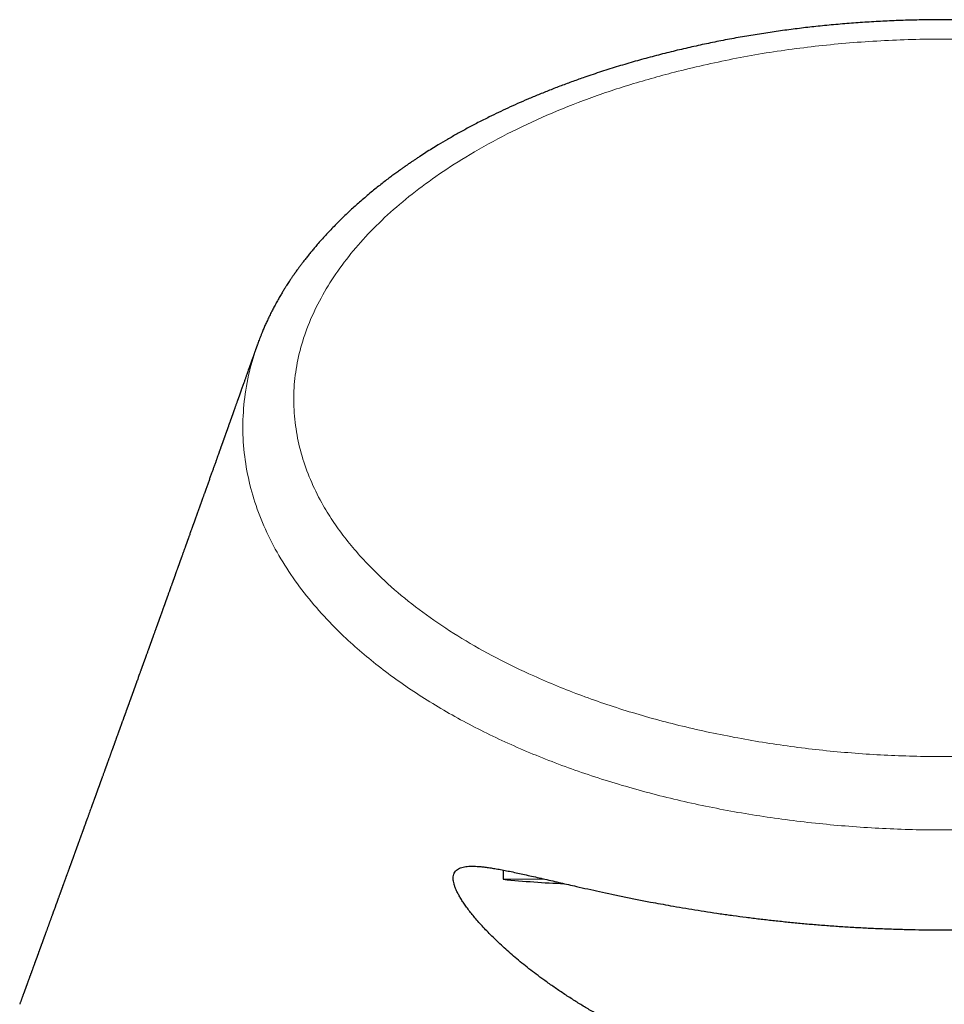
# Model space of a CAD drawing. Header units: millimetres. Extents: x 8 to 882, y 12 to 770.
# Tile 52 of 58: x 433 to 457, y 745 to 770. Entities that reach past the tile are written whole.
import ezdxf

# ---------------------------------------------------------------- set-up
doc = ezdxf.new("R2010")
doc.units = ezdxf.units.MM

msp = doc.modelspace()

# ---------------------------------------------------------------- linework, layer by layer
at = {"color": 7, "linetype": 'Continuous', "lineweight": 30}
for p, q in [((439.295, 761.873), (439.299, 761.886)), ((445.632, 748.334), (445.632, 748.095)), ((445.632, 748.095), (446.671, 748.107))]:
    msp.add_line(p, q, dxfattribs=at)
msp.add_arc((448.46, 776.432), 28.477, 264.3005, 267.4828, dxfattribs=at)
for points, knots in [([(474.707, 761.881), (474.702, 761.895), (474.691, 761.925), (474.674, 761.971), (474.655, 762.023), (474.633, 762.08), (474.608, 762.143), (474.58, 762.211), (474.546, 762.292), (474.505, 762.387), (474.456, 762.496), (474.401, 762.611), (474.341, 762.731), (474.279, 762.85), (474.218, 762.964), (474.159, 763.069), (474.101, 763.168), (474.046, 763.26), (473.994, 763.345), (473.944, 763.424), (473.898, 763.495), (473.855, 763.56), (473.819, 763.613), (473.79, 763.656), (473.769, 763.685), (473.754, 763.707), (473.741, 763.726), (473.727, 763.746), (473.706, 763.776), (473.678, 763.815), (473.641, 763.865), (473.598, 763.925), (473.547, 763.993), (473.488, 764.07), (473.421, 764.156), (473.348, 764.247), (473.258, 764.356), (473.152, 764.481), (473.017, 764.635), (472.867, 764.798), (472.702, 764.969), (472.538, 765.133), (472.375, 765.289), (472.213, 765.439), (472.05, 765.584), (471.885, 765.725), (471.719, 765.862), (471.555, 765.994), (471.399, 766.114), (471.253, 766.225), (471.142, 766.306), (471.06, 766.365), (471.008, 766.402), (470.961, 766.436), (470.918, 766.466), (470.882, 766.491), (470.853, 766.511), (470.83, 766.527), (470.811, 766.54), (470.787, 766.557), (470.75, 766.582), (470.701, 766.615), (470.645, 766.653), (470.585, 766.693), (470.52, 766.735), (470.43, 766.793), (470.314, 766.868), (470.167, 766.96), (470.007, 767.057), (469.834, 767.16), (469.648, 767.267), (469.449, 767.378), (469.238, 767.493), (469.013, 767.611), (468.789, 767.725), (468.57, 767.832), (468.357, 767.934), (468.136, 768.037), (467.91, 768.138), (467.682, 768.236), (467.454, 768.332), (467.225, 768.425), (466.952, 768.532), (466.634, 768.651), (466.27, 768.781), (465.906, 768.904), (465.517, 769.028), (465.104, 769.152), (464.666, 769.274), (464.228, 769.389), (463.789, 769.495), (463.35, 769.594), (462.899, 769.689), (462.437, 769.777), (461.964, 769.86), (461.496, 769.934), (461.029, 770), (460.562, 770.059), (460.095, 770.11), (459.612, 770.154), (459.113, 770.193), (458.598, 770.223), (458.083, 770.245), (457.568, 770.258), (457.067, 770.263), (456.583, 770.26), (456.114, 770.25), (455.647, 770.233), (455.182, 770.21), (454.72, 770.18), (454.26, 770.142), (453.81, 770.099), (453.37, 770.051), (452.939, 769.996), (452.506, 769.935), (452.069, 769.867), (451.628, 769.791), (451.192, 769.708), (450.76, 769.619), (450.331, 769.523), (449.9, 769.42), (449.467, 769.309), (449.032, 769.189), (448.597, 769.061), (448.162, 768.924), (447.772, 768.793), (447.426, 768.67), (447.124, 768.559), (446.829, 768.444), (446.543, 768.329), (446.268, 768.213), (446.004, 768.098), (445.751, 767.984), (445.507, 767.869), (445.25, 767.744), (444.982, 767.609), (444.705, 767.463), (444.443, 767.318), (444.194, 767.176), (443.978, 767.048), (443.793, 766.935), (443.636, 766.836), (443.507, 766.752), (443.406, 766.686), (443.334, 766.638), (443.271, 766.595), (443.217, 766.559), (443.173, 766.528), (443.138, 766.504), (443.113, 766.487), (443.096, 766.475), (443.081, 766.464), (443.061, 766.45), (443.033, 766.43), (442.998, 766.405), (442.956, 766.376), (442.91, 766.342), (442.862, 766.307), (442.812, 766.27), (442.761, 766.232), (442.688, 766.178), (442.593, 766.105), (442.474, 766.013), (442.351, 765.915), (442.223, 765.81), (442.091, 765.7), (441.922, 765.554), (441.721, 765.374), (441.491, 765.157), (441.267, 764.932), (441.047, 764.7), (440.88, 764.512), (440.76, 764.371), (440.684, 764.281), (440.611, 764.19), (440.542, 764.103), (440.479, 764.022), (440.424, 763.949), (440.376, 763.885), (440.334, 763.828), (440.298, 763.778), (440.267, 763.734), (440.241, 763.697), (440.22, 763.668), (440.202, 763.641), (440.184, 763.614), (440.163, 763.584), (440.14, 763.549), (440.112, 763.508), (440.081, 763.46), (440.046, 763.406), (440.004, 763.34), (439.956, 763.262), (439.9, 763.17), (439.841, 763.068), (439.78, 762.96), (439.721, 762.851), (439.663, 762.738), (439.606, 762.624), (439.551, 762.509), (439.501, 762.4), (439.456, 762.298), (439.419, 762.208), (439.388, 762.131), (439.362, 762.066), (439.337, 762.002), (439.315, 761.942), (439.3, 761.901), (439.293, 761.881)], [0, 0, 0, 0, 0.001071, 0.002385, 0.003953, 0.005782, 0.007914, 0.01016, 0.012518, 0.015915, 0.019523, 0.023341, 0.027372, 0.031617, 0.03531, 0.038897, 0.042261, 0.045401, 0.048316, 0.051006, 0.05347, 0.055707, 0.057716, 0.059078, 0.060119, 0.060837, 0.061348, 0.062061, 0.063013, 0.064442, 0.066201, 0.06829, 0.070707, 0.073451, 0.076522, 0.079877, 0.083237, 0.08842, 0.093487, 0.100159, 0.106622, 0.112881, 0.118935, 0.124787, 0.130439, 0.136248, 0.141877, 0.14733, 0.152606, 0.157103, 0.161465, 0.163141, 0.164792, 0.166295, 0.167596, 0.168712, 0.169619, 0.170314, 0.170817, 0.171335, 0.172588, 0.174152, 0.175812, 0.177664, 0.179617, 0.181667, 0.185648, 0.189955, 0.19459, 0.199553, 0.204847, 0.210368, 0.21621, 0.222362, 0.22881, 0.234249, 0.23988, 0.245703, 0.251567, 0.257395, 0.263188, 0.268946, 0.274671, 0.283604, 0.292463, 0.301252, 0.309974, 0.320276, 0.330495, 0.340633, 0.350696, 0.360688, 0.370605, 0.381285, 0.391811, 0.40219, 0.412476, 0.422723, 0.432937, 0.443123, 0.454303, 0.465463, 0.47661, 0.487752, 0.498893, 0.509027, 0.519169, 0.529279, 0.539336, 0.549347, 0.559333, 0.569413, 0.578761, 0.588216, 0.597783, 0.607466, 0.617271, 0.627203, 0.636809, 0.646542, 0.65641, 0.666418, 0.676555, 0.686795, 0.697137, 0.707579, 0.71499, 0.722447, 0.729811, 0.737004, 0.744025, 0.750755, 0.75732, 0.76372, 0.769957, 0.777795, 0.785359, 0.792649, 0.799666, 0.80641, 0.811183, 0.81581, 0.82029, 0.82274, 0.824923, 0.82684, 0.82849, 0.82981, 0.83089, 0.831728, 0.832108, 0.832508, 0.833128, 0.833973, 0.835069, 0.8364, 0.837882, 0.839414, 0.840995, 0.842625, 0.844305, 0.847963, 0.851836, 0.855923, 0.860225, 0.864741, 0.869451, 0.877767, 0.886215, 0.894792, 0.903498, 0.912332, 0.915603, 0.918891, 0.922194, 0.925348, 0.928238, 0.930864, 0.933099, 0.935101, 0.936869, 0.938403, 0.939703, 0.940681, 0.941524, 0.942455, 0.943495, 0.944696, 0.946109, 0.947754, 0.949631, 0.951739, 0.95455, 0.957689, 0.961156, 0.964922, 0.968638, 0.972197, 0.976258, 0.980087, 0.983686, 0.987057, 0.9902, 0.992512, 0.994667, 0.996629, 0.998404, 1, 1, 1, 1]), ([(439.291, 761.874), (439.29, 761.872), (439.288, 761.866), (439.285, 761.859), (439.283, 761.852), (439.281, 761.846), (439.279, 761.841), (439.277, 761.837), (439.274, 761.829), (439.27, 761.817), (439.265, 761.801), (439.259, 761.784), (439.252, 761.766), (439.245, 761.747), (439.238, 761.726), (439.23, 761.704), (439.222, 761.681), (439.214, 761.657), (439.205, 761.632), (439.195, 761.606), (439.186, 761.578), (439.175, 761.55), (439.166, 761.524), (439.158, 761.501), (439.151, 761.481), (439.144, 761.461), (439.137, 761.442), (439.131, 761.424), (439.125, 761.406), (439.119, 761.389), (439.112, 761.372), (439.106, 761.353), (439.099, 761.334), (439.092, 761.315), (439.085, 761.296), (439.074, 761.265), (439.059, 761.221), (439.039, 761.166), (439.022, 761.119), (439.008, 761.077), (438.995, 761.042), (438.983, 761.007), (438.97, 760.971), (438.957, 760.934), (438.937, 760.879), (438.911, 760.806), (438.888, 760.74), (438.873, 760.698), (438.867, 760.682), (438.862, 760.666), (438.856, 760.652), (438.851, 760.638), (438.847, 760.625), (438.843, 760.614), (438.84, 760.605), (438.837, 760.596), (438.834, 760.587), (438.83, 760.578), (438.827, 760.568), (438.822, 760.555), (438.817, 760.542), (438.812, 760.527), (438.806, 760.51), (438.801, 760.495), (438.795, 760.479), (438.79, 760.464), (438.785, 760.449), (438.779, 760.434), (438.771, 760.412), (438.761, 760.383), (438.748, 760.347), (438.735, 760.311), (438.725, 760.281), (438.716, 760.256), (438.708, 760.235), (438.701, 760.215), (438.694, 760.196), (438.687, 760.177), (438.681, 760.159), (438.675, 760.142), (438.669, 760.126), (438.664, 760.11), (438.659, 760.096), (438.654, 760.083), (438.65, 760.071), (438.646, 760.06), (438.642, 760.049), (438.638, 760.039), (438.634, 760.027), (438.63, 760.014), (438.625, 760), (438.619, 759.985), (438.614, 759.969), (438.608, 759.953), (438.601, 759.935), (438.595, 759.916), (438.588, 759.897), (438.581, 759.877), (438.573, 759.856), (438.565, 759.834), (438.557, 759.811), (438.549, 759.787), (438.541, 759.766), (438.535, 759.747), (438.529, 759.732), (438.524, 759.718), (438.519, 759.704), (438.515, 759.692), (438.511, 759.682), (438.508, 759.672), (438.505, 759.665), (438.503, 759.659), (438.501, 759.653), (438.499, 759.647), (438.497, 759.641), (438.494, 759.635), (438.491, 759.625), (438.486, 759.611), (438.479, 759.592), (438.472, 759.573), (438.465, 759.552), (438.458, 759.532), (438.451, 759.514), (438.445, 759.496), (438.439, 759.478), (438.432, 759.459), (438.425, 759.439), (438.417, 759.418), (438.41, 759.398), (438.403, 759.379), (438.397, 759.36), (438.39, 759.341), (438.383, 759.322), (438.376, 759.302), (438.369, 759.282), (438.362, 759.262), (438.355, 759.244), (438.349, 759.228), (438.344, 759.212), (438.339, 759.198), (438.334, 759.184), (438.329, 759.171), (438.325, 759.159), (438.321, 759.147), (438.315, 759.132), (438.308, 759.113), (438.3, 759.09), (438.292, 759.067), (438.283, 759.042), (438.274, 759.016), (438.265, 758.99), (438.255, 758.964), (438.246, 758.938), (438.237, 758.912), (438.228, 758.886), (438.216, 758.855), (438.203, 758.817), (438.187, 758.774), (438.172, 758.731), (438.157, 758.689), (438.142, 758.647), (438.127, 758.606), (438.112, 758.564), (438.096, 758.519), (438.08, 758.473), (438.063, 758.427), (438.047, 758.38), (438.03, 758.333), (438.013, 758.286), (437.996, 758.239), (437.98, 758.193), (437.963, 758.145), (437.946, 758.097), (437.93, 758.054), (437.917, 758.018), (437.906, 757.987), (437.895, 757.957), (437.885, 757.927), (437.874, 757.897), (437.864, 757.87), (437.855, 757.844), (437.847, 757.821), (437.84, 757.802), (437.834, 757.786), (437.829, 757.772), (437.824, 757.758), (437.819, 757.743), (437.813, 757.726), (437.807, 757.709), (437.8, 757.691), (437.794, 757.672), (437.786, 757.651), (437.778, 757.629), (437.769, 757.605), (437.76, 757.579), (437.751, 757.552), (437.74, 757.523), (437.73, 757.496), (437.722, 757.471), (437.713, 757.448), (437.706, 757.428), (437.699, 757.409), (437.693, 757.391), (437.687, 757.373), (437.681, 757.359), (437.677, 757.346), (437.673, 757.337), (437.67, 757.327), (437.667, 757.318), (437.664, 757.31), (437.661, 757.301), (437.658, 757.293), (437.654, 757.283), (437.65, 757.272), (437.646, 757.26), (437.641, 757.247), (437.636, 757.233), (437.631, 757.217), (437.624, 757.197), (437.616, 757.175), (437.607, 757.15), (437.598, 757.126), (437.586, 757.094), (437.573, 757.055), (437.556, 757.01), (437.543, 756.973), (437.533, 756.945), (437.526, 756.925), (437.519, 756.905), (437.512, 756.887), (437.506, 756.87), (437.5, 756.853), (437.495, 756.838), (437.49, 756.824), (437.485, 756.81), (437.481, 756.799), (437.477, 756.789), (437.474, 756.781), (437.471, 756.772), (437.468, 756.764), (437.465, 756.754), (437.461, 756.743), (437.456, 756.731), (437.452, 756.718), (437.447, 756.704), (437.442, 756.689), (437.433, 756.666), (437.422, 756.634), (437.408, 756.595), (437.394, 756.557), (437.381, 756.519), (437.367, 756.481), (437.355, 756.448), (437.346, 756.422), (437.339, 756.403), (437.332, 756.384), (437.326, 756.366), (437.32, 756.349), (437.313, 756.332), (437.307, 756.315), (437.301, 756.299), (437.296, 756.284), (437.291, 756.271), (437.288, 756.261), (437.285, 756.252), (437.282, 756.245), (437.28, 756.238), (437.277, 756.231), (437.274, 756.223), (437.271, 756.215), (437.268, 756.205), (437.264, 756.194), (437.26, 756.182), (437.255, 756.17), (437.25, 756.156), (437.245, 756.142), (437.24, 756.127), (437.232, 756.106), (437.223, 756.08), (437.213, 756.052), (437.203, 756.026), (437.195, 756.003), (437.187, 755.979), (437.178, 755.956), (437.171, 755.934), (437.164, 755.915), (437.158, 755.899), (437.153, 755.884), (437.148, 755.871), (437.143, 755.859), (437.14, 755.848), (437.137, 755.839), (437.134, 755.832), (437.131, 755.825), (437.129, 755.818), (437.126, 755.811), (437.123, 755.801), (437.119, 755.789), (437.113, 755.775), (437.108, 755.759), (437.101, 755.742), (437.095, 755.723), (437.088, 755.704), (437.08, 755.682), (437.071, 755.657), (437.062, 755.631), (437.052, 755.605), (437.043, 755.58), (437.034, 755.554), (437.023, 755.524), (437.011, 755.49), (436.997, 755.451), (436.986, 755.421), (436.978, 755.397), (436.972, 755.382), (436.967, 755.367), (436.962, 755.353), (436.957, 755.341), (436.953, 755.329), (436.949, 755.318), (436.946, 755.308), (436.942, 755.299), (436.939, 755.29), (436.936, 755.282), (436.933, 755.273), (436.93, 755.264), (436.926, 755.254), (436.922, 755.243), (436.918, 755.231), (436.913, 755.217), (436.907, 755.202), (436.902, 755.185), (436.895, 755.168), (436.889, 755.15), (436.879, 755.121), (436.865, 755.084), (436.851, 755.045), (436.84, 755.013), (436.831, 754.989), (436.822, 754.965), (436.814, 754.941), (436.805, 754.918), (436.797, 754.894), (436.788, 754.87), (436.781, 754.849), (436.774, 754.832), (436.769, 754.817), (436.764, 754.804), (436.76, 754.791), (436.756, 754.781), (436.753, 754.772), (436.75, 754.764), (436.748, 754.757), (436.745, 754.751), (436.742, 754.743), (436.739, 754.733), (436.734, 754.72), (436.73, 754.707), (436.724, 754.692), (436.719, 754.677), (436.712, 754.66), (436.706, 754.642), (436.7, 754.624), (436.693, 754.605), (436.686, 754.586), (436.679, 754.566), (436.672, 754.546), (436.658, 754.508), (436.637, 754.451), (436.617, 754.396), (436.605, 754.36), (436.599, 754.343), (436.593, 754.326), (436.587, 754.31), (436.581, 754.295), (436.576, 754.28), (436.571, 754.268), (436.567, 754.256), (436.564, 754.246), (436.56, 754.236), (436.557, 754.228), (436.554, 754.22), (436.552, 754.213), (436.549, 754.205), (436.546, 754.197), (436.542, 754.187), (436.538, 754.176), (436.534, 754.163), (436.529, 754.15), (436.524, 754.135), (436.517, 754.118), (436.511, 754.099), (436.503, 754.079), (436.496, 754.057), (436.488, 754.035), (436.479, 754.012), (436.469, 753.984), (436.457, 753.95), (436.443, 753.91), (436.431, 753.879), (436.423, 753.855), (436.417, 753.839), (436.411, 753.823), (436.406, 753.807), (436.4, 753.791), (436.394, 753.776), (436.389, 753.761), (436.383, 753.746), (436.378, 753.731), (436.374, 753.718), (436.369, 753.706), (436.365, 753.696), (436.362, 753.687), (436.36, 753.68), (436.357, 753.672), (436.354, 753.665), (436.352, 753.657), (436.348, 753.649), (436.345, 753.64), (436.341, 753.629), (436.337, 753.617), (436.332, 753.604), (436.327, 753.589), (436.321, 753.574), (436.316, 753.557), (436.309, 753.54), (436.303, 753.522), (436.296, 753.503), (436.289, 753.485), (436.276, 753.447), (436.243, 753.357), (436.211, 753.267), (436.185, 753.194), (436.178, 753.175), (436.171, 753.155), (436.164, 753.137), (436.157, 753.119), (436.151, 753.102), (436.146, 753.087), (436.141, 753.072), (436.136, 753.058), (436.131, 753.046), (436.127, 753.035), (436.124, 753.026), (436.121, 753.018), (436.118, 753.01), (436.116, 753.003), (436.112, 752.994), (436.109, 752.984), (436.105, 752.973), (436.1, 752.96), (436.096, 752.947), (436.09, 752.933), (436.085, 752.917), (436.078, 752.899), (436.072, 752.882), (436.066, 752.864), (436.059, 752.847), (436.053, 752.83), (436.048, 752.814), (436.042, 752.8), (436.038, 752.787), (436.033, 752.773), (436.027, 752.758), (436.022, 752.742), (436.015, 752.725), (436.009, 752.707), (436.002, 752.688), (435.995, 752.668), (435.988, 752.65), (435.982, 752.632), (435.976, 752.615), (435.97, 752.6), (435.965, 752.586), (435.961, 752.573), (435.956, 752.561), (435.952, 752.549), (435.947, 752.535), (435.941, 752.52), (435.935, 752.502), (435.929, 752.486), (435.923, 752.469), (435.917, 752.453), (435.911, 752.436), (435.905, 752.418), (435.898, 752.4), (435.892, 752.383), (435.885, 752.365), (435.879, 752.348), (435.873, 752.33), (435.866, 752.31), (435.859, 752.291), (435.852, 752.273), (435.846, 752.255), (435.839, 752.237), (435.833, 752.22), (435.825, 752.199), (435.817, 752.175), (435.807, 752.149), (435.798, 752.123), (435.789, 752.098), (435.78, 752.073), (435.771, 752.05), (435.764, 752.028), (435.757, 752.009), (435.75, 751.991), (435.744, 751.975), (435.739, 751.959), (435.733, 751.944), (435.728, 751.929), (435.722, 751.914), (435.716, 751.897), (435.71, 751.879), (435.703, 751.86), (435.696, 751.84), (435.688, 751.82), (435.677, 751.789), (435.663, 751.749), (435.648, 751.708), (435.637, 751.678), (435.63, 751.658), (435.623, 751.638), (435.616, 751.619), (435.61, 751.602), (435.604, 751.587), (435.6, 751.574), (435.595, 751.561), (435.591, 751.55), (435.586, 751.535), (435.58, 751.519), (435.572, 751.498), (435.564, 751.477), (435.557, 751.455), (435.548, 751.432), (435.54, 751.41), (435.532, 751.387), (435.523, 751.363), (435.514, 751.338), (435.505, 751.313), (435.496, 751.287), (435.486, 751.261), (435.477, 751.235), (435.468, 751.209), (435.459, 751.184), (435.45, 751.159), (435.441, 751.135), (435.432, 751.112), (435.425, 751.091), (435.418, 751.073), (435.413, 751.057), (435.407, 751.041), (435.401, 751.026), (435.396, 751.012), (435.391, 750.997), (435.385, 750.981), (435.379, 750.963), (435.372, 750.944), (435.364, 750.924), (435.357, 750.902), (435.349, 750.88), (435.339, 750.853), (435.327, 750.821), (435.314, 750.784), (435.302, 750.752), (435.293, 750.726), (435.286, 750.707), (435.279, 750.687), (435.272, 750.669), (435.266, 750.651), (435.259, 750.633), (435.253, 750.616), (435.247, 750.599), (435.241, 750.583), (435.235, 750.567), (435.23, 750.551), (435.224, 750.535), (435.218, 750.518), (435.211, 750.501), (435.205, 750.483), (435.198, 750.464), (435.191, 750.445), (435.185, 750.427), (435.179, 750.411), (435.173, 750.395), (435.168, 750.381), (435.163, 750.368), (435.159, 750.357), (435.156, 750.347), (435.152, 750.336), (435.148, 750.325), (435.143, 750.312), (435.137, 750.296), (435.13, 750.277), (435.124, 750.26), (435.118, 750.242), (435.112, 750.226), (435.105, 750.208), (435.098, 750.189), (435.091, 750.169), (435.083, 750.147), (435.075, 750.125), (435.066, 750.101), (435.058, 750.077), (435.049, 750.054), (435.041, 750.032), (435.034, 750.01), (435.026, 749.99), (435.019, 749.969), (435.006, 749.933), (434.987, 749.882), (434.967, 749.827), (434.952, 749.784), (434.94, 749.751), (434.928, 749.718), (434.917, 749.688), (434.907, 749.662), (434.899, 749.64), (434.891, 749.617), (434.883, 749.595), (434.875, 749.573), (434.867, 749.551), (434.859, 749.528), (434.851, 749.506), (434.843, 749.485), (434.836, 749.465), (434.829, 749.446), (434.823, 749.43), (434.818, 749.416), (434.813, 749.403), (434.809, 749.39), (434.804, 749.376), (434.799, 749.362), (434.793, 749.347), (434.787, 749.33), (434.78, 749.311), (434.773, 749.29), (434.765, 749.269), (434.757, 749.247), (434.749, 749.224), (434.741, 749.203), (434.733, 749.182), (434.726, 749.163), (434.719, 749.143), (434.712, 749.122), (434.704, 749.102), (434.697, 749.08), (434.689, 749.059), (434.681, 749.039), (434.674, 749.019), (434.668, 749.001), (434.662, 748.984), (434.656, 748.968), (434.651, 748.954), (434.647, 748.943), (434.643, 748.933), (434.639, 748.923), (434.636, 748.913), (434.632, 748.902), (434.628, 748.89), (434.623, 748.878), (434.618, 748.863), (434.612, 748.847), (434.606, 748.831), (434.6, 748.813), (434.593, 748.795), (434.586, 748.775), (434.577, 748.752), (434.568, 748.726), (434.56, 748.704), (434.553, 748.684), (434.547, 748.668), (434.541, 748.651), (434.535, 748.635), (434.529, 748.617), (434.522, 748.6), (434.515, 748.581), (434.509, 748.562), (434.501, 748.542), (434.494, 748.522), (434.486, 748.5), (434.477, 748.476), (434.468, 748.451), (434.459, 748.426), (434.45, 748.402), (434.442, 748.379), (434.434, 748.356), (434.426, 748.334), (434.417, 748.309), (434.406, 748.281), (434.396, 748.251), (434.386, 748.226), (434.379, 748.205), (434.373, 748.189), (434.367, 748.173), (434.361, 748.156), (434.354, 748.138), (434.347, 748.119), (434.34, 748.098), (434.332, 748.077), (434.324, 748.054), (434.316, 748.031), (434.307, 748.007), (434.298, 747.983), (434.29, 747.959), (434.281, 747.937), (434.274, 747.915), (434.266, 747.895), (434.259, 747.875), (434.252, 747.857), (434.245, 747.838), (434.238, 747.818), (434.231, 747.797), (434.223, 747.776), (434.216, 747.755), (434.207, 747.732), (434.198, 747.706), (434.188, 747.678), (434.177, 747.65), (434.167, 747.622), (434.157, 747.594), (434.147, 747.567), (434.139, 747.545), (434.133, 747.528), (434.128, 747.514), (434.123, 747.5), (434.117, 747.485), (434.112, 747.469), (434.105, 747.452), (434.099, 747.435), (434.092, 747.416), (434.085, 747.395), (434.077, 747.373), (434.068, 747.35), (434.06, 747.327), (434.052, 747.306), (434.045, 747.285), (434.037, 747.265), (434.03, 747.246), (434.024, 747.227), (434.017, 747.208), (434.01, 747.189), (434.003, 747.169), (433.994, 747.145), (433.983, 747.116), (433.971, 747.083), (433.96, 747.051), (433.949, 747.022), (433.939, 746.995), (433.929, 746.968), (433.92, 746.942), (433.911, 746.917), (433.901, 746.89), (433.891, 746.863), (433.881, 746.836), (433.872, 746.809), (433.862, 746.783), (433.852, 746.756), (433.843, 746.73), (433.834, 746.706), (433.827, 746.685), (433.819, 746.666), (433.813, 746.647), (433.807, 746.63), (433.801, 746.615), (433.795, 746.6), (433.79, 746.586), (433.786, 746.574), (433.782, 746.563), (433.779, 746.554), (433.775, 746.545), (433.772, 746.535), (433.768, 746.525), (433.764, 746.513), (433.76, 746.501), (433.755, 746.488), (433.75, 746.474), (433.744, 746.459), (433.739, 746.444), (433.733, 746.428), (433.727, 746.411), (433.72, 746.393), (433.714, 746.375), (433.706, 746.355), (433.699, 746.335), (433.692, 746.315), (433.685, 746.295), (433.677, 746.275), (433.67, 746.254), (433.662, 746.234), (433.655, 746.214), (433.648, 746.195), (433.642, 746.177), (433.635, 746.16), (433.63, 746.144), (433.624, 746.13), (433.62, 746.117), (433.616, 746.106), (433.612, 746.095), (433.608, 746.085), (433.604, 746.073), (433.599, 746.06), (433.593, 746.045), (433.588, 746.029), (433.581, 746.011), (433.574, 745.992), (433.567, 745.973), (433.56, 745.953), (433.552, 745.931), (433.544, 745.909), (433.536, 745.887), (433.528, 745.865), (433.52, 745.844), (433.512, 745.82), (433.503, 745.796), (433.493, 745.77), (433.485, 745.746), (433.477, 745.725), (433.47, 745.706), (433.463, 745.687), (433.456, 745.667), (433.449, 745.647), (433.442, 745.627), (433.434, 745.607), (433.427, 745.587), (433.419, 745.567), (433.412, 745.546), (433.404, 745.524), (433.396, 745.502), (433.388, 745.48), (433.38, 745.459), (433.373, 745.44), (433.366, 745.421), (433.36, 745.403), (433.354, 745.386), (433.347, 745.368), (433.34, 745.349), (433.334, 745.333), (433.33, 745.323), (433.328, 745.316), (433.326, 745.309), (433.323, 745.301), (433.319, 745.292), (433.315, 745.281), (433.311, 745.268), (433.306, 745.254), (433.3, 745.239), (433.294, 745.223), (433.288, 745.206), (433.282, 745.188), (433.275, 745.169), (433.267, 745.149), (433.259, 745.127), (433.251, 745.105), (433.243, 745.082), (433.234, 745.057), (433.225, 745.032), (433.216, 745.007), (433.206, 744.982), (433.197, 744.956), (433.187, 744.929), (433.177, 744.901), (433.17, 744.882), (433.167, 744.872)], [0, 0, 0, 0, 0.000453, 0.0009, 0.001282, 0.001602, 0.001866, 0.00213, 0.002402, 0.003226, 0.004119, 0.005081, 0.006112, 0.007212, 0.008381, 0.009619, 0.010925, 0.012301, 0.013747, 0.015234, 0.016788, 0.018408, 0.020096, 0.021205, 0.02234, 0.023466, 0.024553, 0.0256, 0.026608, 0.027576, 0.028505, 0.029619, 0.030712, 0.031798, 0.032879, 0.033954, 0.037119, 0.040248, 0.043352, 0.045314, 0.047297, 0.049321, 0.051387, 0.053494, 0.055642, 0.060777, 0.06598, 0.066953, 0.067887, 0.068777, 0.069623, 0.070425, 0.071183, 0.071747, 0.072284, 0.072794, 0.07328, 0.073794, 0.074353, 0.075082, 0.075876, 0.076733, 0.077654, 0.078639, 0.079458, 0.080314, 0.081173, 0.082023, 0.082864, 0.084994, 0.087066, 0.089081, 0.091039, 0.092241, 0.09342, 0.094576, 0.095708, 0.096792, 0.097822, 0.098797, 0.099718, 0.100584, 0.101395, 0.102139, 0.10283, 0.103469, 0.104055, 0.104665, 0.105338, 0.106072, 0.106869, 0.107727, 0.10863, 0.109593, 0.110606, 0.111662, 0.112785, 0.113953, 0.115166, 0.116424, 0.117728, 0.119077, 0.120466, 0.121415, 0.122299, 0.123118, 0.123871, 0.12456, 0.125183, 0.125742, 0.126134, 0.126487, 0.126814, 0.127151, 0.127499, 0.127858, 0.128229, 0.129207, 0.130257, 0.131379, 0.132573, 0.133839, 0.134788, 0.135781, 0.136826, 0.137924, 0.139075, 0.140277, 0.141532, 0.142554, 0.143609, 0.144697, 0.145816, 0.146968, 0.148151, 0.149311, 0.150307, 0.151251, 0.152143, 0.152984, 0.153774, 0.1545, 0.15518, 0.155861, 0.156555, 0.157831, 0.159152, 0.160518, 0.161928, 0.163414, 0.164944, 0.166472, 0.167982, 0.169473, 0.170946, 0.1724, 0.17495, 0.177442, 0.179895, 0.182319, 0.184712, 0.187074, 0.189409, 0.192101, 0.194756, 0.197416, 0.20011, 0.202841, 0.20561, 0.208259, 0.210945, 0.213671, 0.216464, 0.219327, 0.221061, 0.22282, 0.224604, 0.226376, 0.228084, 0.229728, 0.231123, 0.232469, 0.233766, 0.234509, 0.235285, 0.236112, 0.23699, 0.237936, 0.238936, 0.239989, 0.241094, 0.242207, 0.243629, 0.245011, 0.246353, 0.248087, 0.249749, 0.251339, 0.252856, 0.254087, 0.255263, 0.256382, 0.257442, 0.258443, 0.259387, 0.25999, 0.260566, 0.261116, 0.26164, 0.262137, 0.262608, 0.263083, 0.263631, 0.264253, 0.26495, 0.265722, 0.266568, 0.267488, 0.268483, 0.269939, 0.271386, 0.272815, 0.274226, 0.276936, 0.279576, 0.282145, 0.283332, 0.284502, 0.285627, 0.286694, 0.287702, 0.288653, 0.289545, 0.290379, 0.291156, 0.291874, 0.292397, 0.292884, 0.293346, 0.293847, 0.294398, 0.295037, 0.295734, 0.296487, 0.297297, 0.298164, 0.299087, 0.301367, 0.303712, 0.30586, 0.308061, 0.310313, 0.312617, 0.31373, 0.314855, 0.315957, 0.317005, 0.318001, 0.318943, 0.319985, 0.320953, 0.321847, 0.322667, 0.323173, 0.323645, 0.324085, 0.324492, 0.324877, 0.325289, 0.325821, 0.326401, 0.327031, 0.327709, 0.32845, 0.329241, 0.330083, 0.330974, 0.331881, 0.333689, 0.335528, 0.336861, 0.33821, 0.339576, 0.340958, 0.342351, 0.343349, 0.344278, 0.345137, 0.345926, 0.346647, 0.347298, 0.34776, 0.34818, 0.348565, 0.348971, 0.349409, 0.349878, 0.350656, 0.351508, 0.352433, 0.353432, 0.354504, 0.355649, 0.356869, 0.358381, 0.359914, 0.361433, 0.362937, 0.364426, 0.3659, 0.368188, 0.370439, 0.372655, 0.373591, 0.374506, 0.375369, 0.376177, 0.376931, 0.377619, 0.378255, 0.378838, 0.379369, 0.379857, 0.380325, 0.380832, 0.381382, 0.381975, 0.382609, 0.383286, 0.384128, 0.385028, 0.385986, 0.387001, 0.388073, 0.389203, 0.391946, 0.394681, 0.396087, 0.39749, 0.398892, 0.400291, 0.401688, 0.403082, 0.404474, 0.405848, 0.406753, 0.407599, 0.408385, 0.409112, 0.409779, 0.410262, 0.410708, 0.411118, 0.41149, 0.411857, 0.412509, 0.413229, 0.414018, 0.414876, 0.415803, 0.416799, 0.417864, 0.418901, 0.419995, 0.421147, 0.422316, 0.423482, 0.424646, 0.429069, 0.433457, 0.434437, 0.435415, 0.436392, 0.437354, 0.438261, 0.439109, 0.439898, 0.44054, 0.441137, 0.441688, 0.442195, 0.442656, 0.443072, 0.443486, 0.443936, 0.444552, 0.445225, 0.445953, 0.446738, 0.447579, 0.448622, 0.449741, 0.450934, 0.452203, 0.453535, 0.454863, 0.456176, 0.458547, 0.460871, 0.463147, 0.464108, 0.465061, 0.466004, 0.466939, 0.467865, 0.468782, 0.469658, 0.470562, 0.471402, 0.472179, 0.472893, 0.473544, 0.474016, 0.474449, 0.474853, 0.475283, 0.475747, 0.476243, 0.476772, 0.477334, 0.478088, 0.478894, 0.479752, 0.480662, 0.481624, 0.482638, 0.483704, 0.484812, 0.485924, 0.487037, 0.491412, 0.501855, 0.50303, 0.504205, 0.505364, 0.506467, 0.507511, 0.508498, 0.509426, 0.510279, 0.511076, 0.511818, 0.512504, 0.513003, 0.513469, 0.513899, 0.514312, 0.514847, 0.515435, 0.516077, 0.516771, 0.517519, 0.51832, 0.519255, 0.520249, 0.52126, 0.522276, 0.523298, 0.524324, 0.525355, 0.526168, 0.526988, 0.527845, 0.528751, 0.529705, 0.530708, 0.531759, 0.532976, 0.534132, 0.535229, 0.536266, 0.537242, 0.538159, 0.538969, 0.539725, 0.540449, 0.541154, 0.541839, 0.542908, 0.543927, 0.544894, 0.545841, 0.546823, 0.547823, 0.548858, 0.54993, 0.551039, 0.551989, 0.553007, 0.554093, 0.555247, 0.556469, 0.557476, 0.558526, 0.559591, 0.560637, 0.561662, 0.563285, 0.564855, 0.566374, 0.567855, 0.569301, 0.570713, 0.572089, 0.573143, 0.574157, 0.575131, 0.576064, 0.576956, 0.577817, 0.578714, 0.579719, 0.58078, 0.581897, 0.58307, 0.584299, 0.585547, 0.588512, 0.591508, 0.592715, 0.593928, 0.595118, 0.596251, 0.597328, 0.598135, 0.598907, 0.599644, 0.600346, 0.601019, 0.602152, 0.603352, 0.604617, 0.605946, 0.607287, 0.60862, 0.609945, 0.611393, 0.612845, 0.614348, 0.615906, 0.61752, 0.619005, 0.620532, 0.622037, 0.623484, 0.624939, 0.626329, 0.627656, 0.628631, 0.62958, 0.630504, 0.631402, 0.632274, 0.63313, 0.634019, 0.635111, 0.63626, 0.637468, 0.638733, 0.640048, 0.64139, 0.643552, 0.645778, 0.648068, 0.649225, 0.650397, 0.651555, 0.652669, 0.653739, 0.654766, 0.65575, 0.656781, 0.65776, 0.658686, 0.659616, 0.660582, 0.661586, 0.662628, 0.663706, 0.664822, 0.665958, 0.667019, 0.668019, 0.668957, 0.669832, 0.670527, 0.671177, 0.671794, 0.672423, 0.673069, 0.67373, 0.674803, 0.675916, 0.677069, 0.677999, 0.678996, 0.680059, 0.681189, 0.682385, 0.683647, 0.684976, 0.686464, 0.687895, 0.689267, 0.690581, 0.691837, 0.693066, 0.694301, 0.69554, 0.69947, 0.703405, 0.705353, 0.707288, 0.709247, 0.71128, 0.712596, 0.713942, 0.715284, 0.716586, 0.717849, 0.719262, 0.720622, 0.72193, 0.723178, 0.724361, 0.72548, 0.726533, 0.727315, 0.72806, 0.728828, 0.729642, 0.730502, 0.731408, 0.73236, 0.733529, 0.734753, 0.736022, 0.737336, 0.738694, 0.740098, 0.741232, 0.742393, 0.743582, 0.744799, 0.746044, 0.747299, 0.748607, 0.749841, 0.751003, 0.752092, 0.753108, 0.754052, 0.754922, 0.755555, 0.756143, 0.756713, 0.757319, 0.757965, 0.758651, 0.759375, 0.76027, 0.761219, 0.762221, 0.763276, 0.764347, 0.765392, 0.766981, 0.768506, 0.769966, 0.770997, 0.771994, 0.772955, 0.773932, 0.774966, 0.776057, 0.777139, 0.778271, 0.779454, 0.780688, 0.781972, 0.783466, 0.784972, 0.786443, 0.787878, 0.789278, 0.790643, 0.791972, 0.793267, 0.795139, 0.79694, 0.798669, 0.799655, 0.800615, 0.801582, 0.802606, 0.803688, 0.804828, 0.806027, 0.807284, 0.808663, 0.8101, 0.811511, 0.812984, 0.814396, 0.815748, 0.81704, 0.818272, 0.819443, 0.820554, 0.821605, 0.822849, 0.824086, 0.825337, 0.826602, 0.827881, 0.829533, 0.831208, 0.832906, 0.834626, 0.836304, 0.837908, 0.839439, 0.840262, 0.841064, 0.8419, 0.842797, 0.843755, 0.844754, 0.845812, 0.846927, 0.848102, 0.849541, 0.850937, 0.852283, 0.853579, 0.854826, 0.856024, 0.857172, 0.858282, 0.859412, 0.86057, 0.861756, 0.862971, 0.864937, 0.866966, 0.86897, 0.870635, 0.87226, 0.873845, 0.875391, 0.876914, 0.878489, 0.880125, 0.881821, 0.883364, 0.884954, 0.88659, 0.888274, 0.889588, 0.890842, 0.892034, 0.893166, 0.894157, 0.895096, 0.895983, 0.896818, 0.897601, 0.89818, 0.898726, 0.899258, 0.899836, 0.900467, 0.901149, 0.901884, 0.902671, 0.903511, 0.904402, 0.905329, 0.906305, 0.907309, 0.908323, 0.909488, 0.910668, 0.91186, 0.913067, 0.914287, 0.915521, 0.916765, 0.917971, 0.919175, 0.92032, 0.921403, 0.922427, 0.923391, 0.924294, 0.925019, 0.9257, 0.926337, 0.926943, 0.92757, 0.928431, 0.929338, 0.93029, 0.931361, 0.932484, 0.933659, 0.934887, 0.936166, 0.937498, 0.938853, 0.94018, 0.941476, 0.942742, 0.944356, 0.945917, 0.947427, 0.948613, 0.949765, 0.950901, 0.952067, 0.953264, 0.954492, 0.955679, 0.956893, 0.958135, 0.959404, 0.96069, 0.962072, 0.963386, 0.964634, 0.965815, 0.966929, 0.96798, 0.969004, 0.970011, 0.971251, 0.972463, 0.972839, 0.973229, 0.973659, 0.974128, 0.974637, 0.975343, 0.976113, 0.976948, 0.977847, 0.97881, 0.979838, 0.980929, 0.982086, 0.983306, 0.98459, 0.985939, 0.987352, 0.98883, 0.990372, 0.991841, 0.993365, 0.994943, 0.996574, 0.99826, 1, 1, 1, 1]), ([(457, 746.792), (456.875, 746.792), (456.625, 746.793), (456.25, 746.798), (455.876, 746.807), (455.503, 746.819), (455.13, 746.835), (454.757, 746.854), (454.385, 746.876), (454.015, 746.902), (453.649, 746.931), (453.288, 746.963), (452.932, 746.998), (452.581, 747.035), (452.235, 747.075), (451.893, 747.117), (451.556, 747.162), (451.222, 747.209), (450.893, 747.258), (450.571, 747.309), (450.254, 747.361), (449.959, 747.413), (449.683, 747.462), (449.395, 747.516), (449.082, 747.577), (448.749, 747.644), (448.426, 747.712), (448.113, 747.779), (447.81, 747.846), (447.544, 747.906), (447.312, 747.959), (447.107, 748.006), (446.904, 748.053), (446.701, 748.1), (446.505, 748.145), (446.315, 748.188), (446.133, 748.229), (445.959, 748.267), (445.794, 748.302), (445.636, 748.333), (445.487, 748.361), (445.348, 748.384), (445.218, 748.404), (445.104, 748.417), (445.004, 748.427), (444.916, 748.432), (444.829, 748.434), (444.744, 748.432), (444.664, 748.424), (444.592, 748.411), (444.53, 748.392), (444.472, 748.366), (444.422, 748.33), (444.381, 748.284), (444.354, 748.228), (444.341, 748.169), (444.34, 748.107), (444.346, 748.045), (444.361, 747.977), (444.385, 747.902), (444.417, 747.823), (444.458, 747.738), (444.507, 747.648), (444.565, 747.553), (444.631, 747.453), (444.705, 747.349), (444.787, 747.243), (444.877, 747.131), (444.976, 747.015), (445.086, 746.892), (445.205, 746.765), (445.335, 746.634), (445.472, 746.499), (445.619, 746.362), (445.774, 746.222), (445.939, 746.08), (446.112, 745.936), (446.292, 745.792), (446.48, 745.648), (446.684, 745.496), (446.909, 745.336), (447.154, 745.169), (447.404, 745.006), (447.657, 744.847), (447.913, 744.694), (448.18, 744.541), (448.457, 744.39), (448.744, 744.239), (449.024, 744.1), (449.295, 743.971), (449.554, 743.853), (449.819, 743.738), (450.098, 743.622), (450.393, 743.505), (450.704, 743.389), (451.022, 743.277), (451.346, 743.17), (451.679, 743.067), (452.02, 742.969), (452.368, 742.875), (452.723, 742.788), (453.084, 742.706), (453.435, 742.635), (453.775, 742.572), (454.105, 742.517), (454.438, 742.468), (454.773, 742.425), (455.122, 742.386), (455.484, 742.353), (455.858, 742.326), (456.234, 742.307), (456.599, 742.296), (456.954, 742.292), (457.296, 742.294), (457.639, 742.303), (457.98, 742.318), (458.321, 742.338), (458.659, 742.365), (458.998, 742.399), (459.336, 742.438), (459.673, 742.484), (460.008, 742.535), (460.339, 742.592), (460.664, 742.654), (460.985, 742.721), (461.3, 742.793), (461.61, 742.87), (461.916, 742.951), (462.244, 743.044), (462.592, 743.15), (462.958, 743.27), (463.315, 743.396), (463.653, 743.523), (463.971, 743.65), (464.271, 743.776), (464.564, 743.906), (464.849, 744.038), (465.127, 744.174), (465.398, 744.313), (465.662, 744.454), (465.919, 744.597), (466.167, 744.741), (466.405, 744.885), (466.632, 745.029), (466.851, 745.172), (467.065, 745.318), (467.272, 745.465), (467.471, 745.611), (467.663, 745.757), (467.846, 745.903), (468.022, 746.047), (468.189, 746.191), (468.347, 746.331), (468.495, 746.469), (468.641, 746.61), (468.785, 746.755), (468.924, 746.903), (469.048, 747.042), (469.158, 747.174), (469.256, 747.298), (469.344, 747.417), (469.422, 747.532), (469.489, 747.641), (469.542, 747.739), (469.583, 747.825), (469.614, 747.901), (469.637, 747.972), (469.654, 748.043), (469.661, 748.111), (469.658, 748.173), (469.645, 748.227), (469.624, 748.273), (469.594, 748.313), (469.554, 748.349), (469.501, 748.38), (469.434, 748.404), (469.355, 748.421), (469.263, 748.432), (469.158, 748.434), (469.047, 748.431), (468.934, 748.421), (468.819, 748.408), (468.694, 748.391), (468.559, 748.369), (468.415, 748.343), (468.263, 748.313), (468.101, 748.28), (467.93, 748.243), (467.751, 748.203), (467.564, 748.161), (467.37, 748.116), (467.17, 748.07), (466.963, 748.022), (466.75, 747.973), (466.525, 747.922), (466.289, 747.868), (466.039, 747.812), (465.782, 747.756), (465.516, 747.699), (465.243, 747.643), (464.957, 747.585), (464.658, 747.526), (464.345, 747.467), (464.037, 747.412), (463.735, 747.36), (463.441, 747.311), (463.136, 747.263), (462.819, 747.215), (462.49, 747.168), (462.156, 747.124), (461.816, 747.081), (461.471, 747.041), (461.115, 747.002), (460.748, 746.966), (460.368, 746.932), (460.003, 746.903), (459.652, 746.879), (459.317, 746.858), (458.963, 746.839), (458.588, 746.822), (458.192, 746.809), (457.796, 746.799), (457.398, 746.793), (457.133, 746.792), (457, 746.792)], [0, 0, 0, 0, 0.00438, 0.008763, 0.013147, 0.017531, 0.02191, 0.02636, 0.030813, 0.035268, 0.039721, 0.044171, 0.048586, 0.053004, 0.057424, 0.061843, 0.066258, 0.070735, 0.075216, 0.079698, 0.084178, 0.088656, 0.092527, 0.096399, 0.101716, 0.107034, 0.112351, 0.117718, 0.123087, 0.128455, 0.132411, 0.136366, 0.140615, 0.144863, 0.149242, 0.153621, 0.158001, 0.162379, 0.166804, 0.171231, 0.175658, 0.180083, 0.184436, 0.188789, 0.192449, 0.196108, 0.199768, 0.204122, 0.208478, 0.212836, 0.217192, 0.221546, 0.226898, 0.232253, 0.237608, 0.242959, 0.247177, 0.251394, 0.25574, 0.260087, 0.264435, 0.268781, 0.273172, 0.277564, 0.281956, 0.286347, 0.290663, 0.294979, 0.299459, 0.303939, 0.308552, 0.313166, 0.317781, 0.322394, 0.327048, 0.331705, 0.336361, 0.341016, 0.34559, 0.350163, 0.355446, 0.36073, 0.366012, 0.370914, 0.375816, 0.380718, 0.385699, 0.390681, 0.395662, 0.399786, 0.40391, 0.408035, 0.412159, 0.416672, 0.421188, 0.425706, 0.430222, 0.434734, 0.439315, 0.4439, 0.448486, 0.453071, 0.457651, 0.461683, 0.465718, 0.469754, 0.473789, 0.477821, 0.482228, 0.486639, 0.491049, 0.495456, 0.499459, 0.503462, 0.507459, 0.51146, 0.515462, 0.519463, 0.523461, 0.527523, 0.531588, 0.535655, 0.539721, 0.543783, 0.547794, 0.551808, 0.555823, 0.559837, 0.563848, 0.568925, 0.574005, 0.579085, 0.584162, 0.588752, 0.593346, 0.59794, 0.602534, 0.607125, 0.611768, 0.616413, 0.621059, 0.625704, 0.630347, 0.634846, 0.639345, 0.643978, 0.648612, 0.653246, 0.657878, 0.662553, 0.667229, 0.671904, 0.676579, 0.681172, 0.685765, 0.691075, 0.696387, 0.701697, 0.706626, 0.711556, 0.716485, 0.721497, 0.72651, 0.731522, 0.735673, 0.739825, 0.743978, 0.748128, 0.753049, 0.75797, 0.762341, 0.766714, 0.771087, 0.775458, 0.780441, 0.785425, 0.790407, 0.79553, 0.800654, 0.805777, 0.809998, 0.814219, 0.818569, 0.822921, 0.827273, 0.831624, 0.836021, 0.840419, 0.844818, 0.849215, 0.853539, 0.857864, 0.862117, 0.866371, 0.870625, 0.875113, 0.879606, 0.8841, 0.888594, 0.893087, 0.897575, 0.902318, 0.907061, 0.911804, 0.915967, 0.920132, 0.924296, 0.928699, 0.933106, 0.937515, 0.941925, 0.946332, 0.950735, 0.9554, 0.960066, 0.964731, 0.968739, 0.972748, 0.976756, 0.981402, 0.986052, 0.990704, 0.995354, 1, 1, 1, 1])]:
    msp.add_open_spline(points, degree=3, knots=knots, dxfattribs=at)
at = {"color": 252, "linetype": 'Continuous', "lineweight": 0}
for points, knots in [([(450.047, 768.911), (449.643, 768.801), (448.843, 768.583), (447.701, 768.188), (446.62, 767.749), (445.603, 767.261), (444.695, 766.75), (443.892, 766.229), (443.194, 765.707), (442.565, 765.163), (442.007, 764.597), (441.52, 764.009), (441.103, 763.399), (440.761, 762.773), (440.499, 762.136), (440.323, 761.495), (440.231, 760.85), (440.225, 760.2), (440.302, 759.559), (440.455, 758.932), (440.681, 758.323), (440.957, 757.778), (441.261, 757.291), (441.576, 756.86), (441.933, 756.435), (442.398, 755.948), (442.991, 755.409), (443.736, 754.836), (444.556, 754.298), (445.449, 753.796), (446.478, 753.299), (447.646, 752.82), (448.957, 752.38), (450.333, 752.01), (451.76, 751.712), (453.221, 751.485), (454.701, 751.334), (456.199, 751.258), (457.708, 751.257), (459.213, 751.328), (460.699, 751.475), (462.156, 751.696), (463.489, 751.972), (464.696, 752.285), (465.775, 752.62), (466.804, 752.998), (467.784, 753.42), (468.67, 753.862), (469.462, 754.314), (470.161, 754.768), (470.804, 755.245), (471.39, 755.745), (471.918, 756.267), (472.395, 756.82), (472.815, 757.399), (473.165, 758), (473.438, 758.61), (473.631, 759.229), (473.745, 759.857), (473.78, 760.497), (473.736, 761.143), (473.607, 761.789), (473.394, 762.428), (473.098, 763.058), (472.718, 763.679), (472.263, 764.281), (471.741, 764.861), (471.158, 765.412), (470.512, 765.937), (469.802, 766.437), (469.029, 766.912), (468.156, 767.381), (467.183, 767.833), (466.109, 768.259), (464.981, 768.635), (463.801, 768.96), (462.484, 769.254), (461.037, 769.5), (459.467, 769.676), (457.874, 769.765), (456.266, 769.768), (454.661, 769.686), (453.082, 769.516), (451.537, 769.267), (450.544, 769.029), (450.047, 768.911)], [0, 0, 0, 0, 0.013253, 0.0262513, 0.0390676, 0.0517777, 0.064459, 0.0754078, 0.0861474, 0.0967332, 0.1072234, 0.1176782, 0.1281585, 0.1387373, 0.1491735, 0.1595356, 0.1698937, 0.1803182, 0.1908784, 0.2010386, 0.2111727, 0.2213382, 0.2290177, 0.2367701, 0.244618, 0.2525832, 0.2646729, 0.27675, 0.2888857, 0.3011503, 0.3136116, 0.3287487, 0.3438509, 0.3590331, 0.374409, 0.3896303, 0.4047649, 0.4199204, 0.4352043, 0.4505251, 0.4657021, 0.4808438, 0.4960591, 0.5084406, 0.5206737, 0.5328183, 0.5449355, 0.5570865, 0.5675564, 0.5778712, 0.5880726, 0.5982038, 0.6083091, 0.6184331, 0.6290611, 0.6394931, 0.649787, 0.6600031, 0.670203, 0.6804489, 0.6909525, 0.7013543, 0.7117239, 0.7221313, 0.7326457, 0.7433336, 0.7537675, 0.7641879, 0.7746504, 0.7852097, 0.7959189, 0.8068289, 0.8194569, 0.8321076, 0.8448518, 0.8577588, 0.8708958, 0.8869939, 0.9030447, 0.9191634, 0.9354642, 0.9518259, 0.9679577, 0.9839763, 1, 1, 1, 1]), ([(474.698, 761.871), (474.74, 761.762), (474.877, 761.403), (475.007, 760.78), (475.092, 760.014), (475.076, 759.256), (474.968, 758.514), (474.774, 757.792), (474.498, 757.092), (474.147, 756.417), (473.727, 755.769), (473.209, 755.108), (472.582, 754.442), (471.84, 753.779), (471.026, 753.162), (470.148, 752.589), (469.13, 752.018), (467.963, 751.461), (466.64, 750.937), (465.253, 750.488), (463.815, 750.113), (462.337, 749.812), (460.824, 749.587), (459.286, 749.437), (457.734, 749.363), (456.181, 749.365), (454.633, 749.443), (453.097, 749.597), (451.585, 749.826), (450.111, 750.13), (448.679, 750.508), (447.298, 750.961), (445.98, 751.486), (444.739, 752.082), (443.581, 752.75), (442.516, 753.489), (441.666, 754.206), (441.002, 754.875), (440.489, 755.478), (440.038, 756.113), (439.653, 756.776), (439.343, 757.465), (439.111, 758.176), (438.963, 758.91), (438.904, 759.662), (438.941, 760.426), (439.063, 761.167), (439.22, 761.646), (439.295, 761.873)], [0, 0, 0, 0, 0.008228, 0.027337, 0.046405, 0.065281, 0.083926, 0.102425, 0.120795, 0.139037, 0.15714, 0.175085, 0.196523, 0.217878, 0.238994, 0.259964, 0.280938, 0.307095, 0.333079, 0.358974, 0.384852, 0.41062, 0.436286, 0.462086, 0.487897, 0.513532, 0.539153, 0.564963, 0.590786, 0.616446, 0.642156, 0.668118, 0.694124, 0.720016, 0.746075, 0.77248, 0.798991, 0.816663, 0.834469, 0.852519, 0.870753, 0.889047, 0.907421, 0.92601, 0.944847, 0.963825, 0.982858, 1, 1, 1, 1])]:
    msp.add_open_spline(points, degree=3, knots=knots, dxfattribs=at)

doc.saveas('drawing.dxf')
